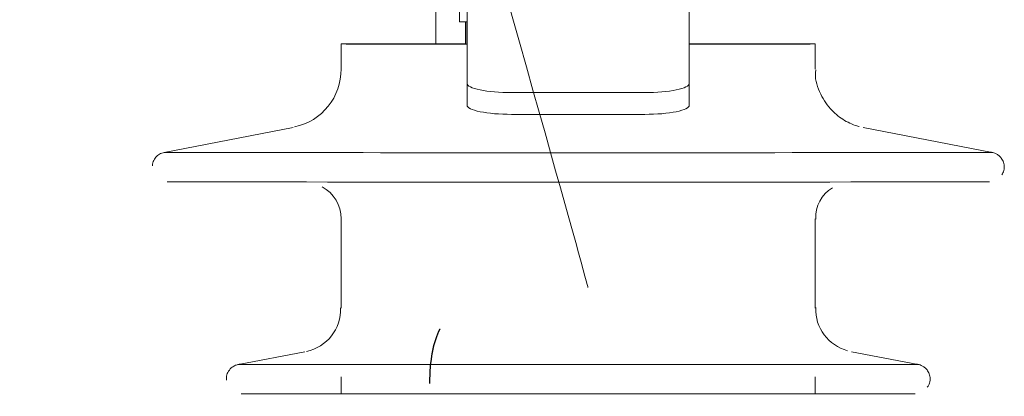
# Model space of a CAD drawing. Header units: millimetres. Extents: x -2674 to -2203, y -551 to -52.
# Tile 113 of 136: x -2285.605 to -2284.276, y -73.878 to -73.37. Entities that reach past the tile are written whole.
import ezdxf
from ezdxf.lldxf.tags import DXFTag

# ---------------------------------------------------------------- set-up
doc = ezdxf.new("R2010")
doc.units = ezdxf.units.MM
doc.layers.add('layer 1', color=7, linetype='Continuous')
tags = doc.linetypes.add('New Line13', pattern=[28.3, 19, -3.1, 3.1, -3.1]).pattern_tags.tags
tags[10:11] = [DXFTag(74, 4), DXFTag(75, 0), DXFTag(340, '0'), DXFTag(46, 1.0), DXFTag(50, 0.0), DXFTag(44, 0.0), DXFTag(45, 0.0)]
tags[8:9] = [DXFTag(74, 4), DXFTag(75, 0), DXFTag(340, '0'), DXFTag(46, 1.0), DXFTag(50, 0.0), DXFTag(44, 0.0), DXFTag(45, 0.0)]
tags[6:7] = [DXFTag(74, 4), DXFTag(75, 0), DXFTag(340, '0'), DXFTag(46, 1.0), DXFTag(50, 0.0), DXFTag(44, 0.0), DXFTag(45, 0.0)]
tags[4:5] = [DXFTag(74, 4), DXFTag(75, 0), DXFTag(340, '0'), DXFTag(46, 1.0), DXFTag(50, 0.0), DXFTag(44, 0.0), DXFTag(45, 0.0)]
tags = doc.linetypes.add('New Line7', pattern=[28.3, 19, -3.1, 3.1, -3.1]).pattern_tags.tags
tags[10:11] = [DXFTag(74, 4), DXFTag(75, 0), DXFTag(340, '0'), DXFTag(46, 1.0), DXFTag(50, 0.0), DXFTag(44, 0.0), DXFTag(45, 0.0)]
tags[8:9] = [DXFTag(74, 4), DXFTag(75, 0), DXFTag(340, '0'), DXFTag(46, 1.0), DXFTag(50, 0.0), DXFTag(44, 0.0), DXFTag(45, 0.0)]
tags[6:7] = [DXFTag(74, 4), DXFTag(75, 0), DXFTag(340, '0'), DXFTag(46, 1.0), DXFTag(50, 0.0), DXFTag(44, 0.0), DXFTag(45, 0.0)]
tags[4:5] = [DXFTag(74, 4), DXFTag(75, 0), DXFTag(340, '0'), DXFTag(46, 1.0), DXFTag(50, 0.0), DXFTag(44, 0.0), DXFTag(45, 0.0)]

msp = doc.modelspace()

# ---------------------------------------------------------------- linework, layer by layer
at = {"layer": 'layer 1', "linetype": 'New Line7', "lineweight": 9}
msp.add_open_spline([(-2290.8043, -52.68), (-2290.8043, -52.68), (-2290.8043, -52.68), (-2290.8043, -52.68), (-2290.8043, -52.68), (-2290.8043, -52.68), (-2284.8309, -73.7307), (-2284.8379, -73.7307), (-2284.8379, -73.7307), (-2284.8379, -73.7307), (-2284.838, -73.7307), (-2284.838, -73.7307)], degree=3, knots=[0, 0, 0, 0, 0.25, 0.25, 0.25, 0.25, 0.5, 0.5, 0.5, 0.5, 1, 1, 1, 1], dxfattribs=at)
at = {"layer": 'layer 1', "linetype": 'New Line13', "lineweight": 9}
msp.add_open_spline([(-2284.5439, -71.8982), (-2284.5439, -71.8888), (-2284.5439, -71.8794), (-2284.5439, -71.87), (-2284.5439, -71.87), (-2284.5439, -69.9598), (-2285.3508, -70.2101), (-2285.8153, -71.7946), (-2285.8153, -71.7946), (-2286.513, -74.175), (-2286.4379, -79.5665), (-2286.2639, -82.8158), (-2286.2639, -82.8158), (-2286.1564, -84.824), (-2286.0111, -86.0139), (-2286.0111, -88.5338), (-2286.0111, -88.5338), (-2286.0111, -88.5391), (-2286.0111, -88.5445), (-2286.0111, -88.5498), (-2286.0111, -88.5498), (-2286.0111, -92.7162), (-2286.18, -96.4901), (-2286.18, -100.6565), (-2286.18, -100.6565), (-2286.18, -100.6582), (-2286.18, -100.6599), (-2286.18, -100.6615)], degree=3, knots=[0, 0, 0, 0, 0.125, 0.125, 0.125, 0.125, 0.25, 0.25, 0.25, 0.25, 0.375, 0.375, 0.375, 0.375, 0.5, 0.5, 0.5, 0.5, 0.625, 0.625, 0.625, 0.625, 0.75, 0.75, 0.75, 0.75, 1, 1, 1, 1], dxfattribs=at)
at = {"layer": 'layer 1', "lineweight": 9}
for points, knots in [([(-2284.4742, -71.879), (-2284.4765, -71.7196), (-2284.4792, -71.585), (-2284.4882, -71.4581), (-2284.4882, -71.4581), (-2284.4964, -71.3426), (-2284.5097, -71.2336), (-2284.5265, -71.1361), (-2284.5265, -71.1361), (-2284.5411, -71.0513), (-2284.5582, -70.9752), (-2284.5781, -70.9069), (-2284.5781, -70.9069), (-2284.5908, -70.8631), (-2284.6046, -70.8224), (-2284.6195, -70.785), (-2284.6195, -70.785), (-2284.6321, -70.7533), (-2284.6454, -70.7239), (-2284.6595, -70.6967), (-2284.6595, -70.6967), (-2284.6714, -70.6737), (-2284.6838, -70.6523), (-2284.6971, -70.6322), (-2284.6971, -70.6322), (-2284.7121, -70.6095), (-2284.7281, -70.5883), (-2284.7451, -70.5693), (-2284.7451, -70.5693), (-2284.7727, -70.5385), (-2284.8027, -70.5132), (-2284.834, -70.4943), (-2284.834, -70.4943), (-2284.8673, -70.4742), (-2284.9019, -70.4614), (-2284.9367, -70.4553), (-2284.9367, -70.4553), (-2284.9703, -70.4493), (-2285.0042, -70.4496), (-2285.0382, -70.4555), (-2285.0382, -70.4555), (-2285.0699, -70.461), (-2285.1017, -70.4713), (-2285.1337, -70.4864), (-2285.1337, -70.4864), (-2285.1607, -70.4991), (-2285.1879, -70.5153), (-2285.2144, -70.5343), (-2285.2144, -70.5343), (-2285.2388, -70.5517), (-2285.2627, -70.5716), (-2285.2864, -70.5936), (-2285.2864, -70.5936), (-2285.3149, -70.6203), (-2285.3431, -70.6504), (-2285.371, -70.6836), (-2285.371, -70.6836), (-2285.4037, -70.7226), (-2285.436, -70.766), (-2285.468, -70.814), (-2285.468, -70.814), (-2285.5001, -70.8621), (-2285.532, -70.9148), (-2285.5633, -70.972), (-2285.5633, -70.972), (-2285.5934, -71.0268), (-2285.6231, -71.0857), (-2285.6522, -71.1486), (-2285.6522, -71.1486), (-2285.6801, -71.2088), (-2285.7074, -71.2726), (-2285.7342, -71.3402), (-2285.7342, -71.3402), (-2285.7605, -71.4066), (-2285.7863, -71.4766), (-2285.8114, -71.5502), (-2285.8114, -71.5502), (-2285.8613, -71.6968), (-2285.9084, -71.8579), (-2285.9521, -72.0324), (-2285.9521, -72.0324), (-2285.9956, -72.2061), (-2286.0358, -72.393), (-2286.0728, -72.5912), (-2286.0728, -72.5912), (-2286.1098, -72.7894), (-2286.1436, -72.9988), (-2286.1743, -73.2172), (-2286.1743, -73.2172), (-2286.2051, -73.4358), (-2286.2327, -73.6634), (-2286.2575, -73.8979), (-2286.2575, -73.8979), (-2286.2824, -74.1329), (-2286.3044, -74.3749), (-2286.3239, -74.6221), (-2286.3239, -74.6221), (-2286.3434, -74.8705), (-2286.3603, -75.1242), (-2286.3749, -75.3815), (-2286.3749, -75.3815), (-2286.3814, -75.4964), (-2286.3874, -75.6121), (-2286.393, -75.7284), (-2286.393, -75.7284), (-2286.3988, -75.849), (-2286.4041, -75.9703), (-2286.409, -76.0922), (-2286.409, -76.0922), (-2286.414, -76.2184), (-2286.4185, -76.3452), (-2286.4226, -76.4725), (-2286.4226, -76.4725), (-2286.4266, -76.5943), (-2286.43, -76.7165), (-2286.4331, -76.8391), (-2286.4331, -76.8391), (-2286.4358, -76.9425), (-2286.4381, -77.0462), (-2286.4401, -77.1501), (-2286.4401, -77.1501), (-2286.4418, -77.2348), (-2286.4433, -77.3196), (-2286.4446, -77.4044), (-2286.4446, -77.4044), (-2286.446, -77.4926), (-2286.4472, -77.5809), (-2286.4482, -77.6692), (-2286.4482, -77.6692), (-2286.4496, -77.797), (-2286.4507, -77.9249), (-2286.4514, -78.0529), (-2286.4514, -78.0529), (-2286.4522, -78.2033), (-2286.4525, -78.3538), (-2286.4524, -78.5041), (-2286.4524, -78.5041), (-2286.4523, -78.6525), (-2286.4517, -78.8007), (-2286.4507, -78.9486), (-2286.4507, -78.9486), (-2286.4497, -79.0906), (-2286.4483, -79.2322), (-2286.4466, -79.3734), (-2286.4466, -79.3734), (-2286.445, -79.5088), (-2286.443, -79.6438), (-2286.4406, -79.7783), (-2286.4406, -79.7783), (-2286.4383, -79.9112), (-2286.4357, -80.0436), (-2286.4328, -80.1754), (-2286.4328, -80.1754), (-2286.4271, -80.4386), (-2286.4201, -80.6991), (-2286.4121, -80.9553), (-2286.4121, -80.9553), (-2286.4042, -81.2112), (-2286.3952, -81.4629), (-2286.3855, -81.7088), (-2286.3855, -81.7088), (-2286.3757, -81.9543), (-2286.3651, -82.1941), (-2286.3539, -82.4257), (-2286.3539, -82.4257), (-2286.3427, -82.657), (-2286.3308, -82.8802), (-2286.3186, -83.0945), (-2286.3186, -83.0945), (-2286.3063, -83.3092), (-2286.2937, -83.515), (-2286.2809, -83.7151), (-2286.2809, -83.7151), (-2286.2682, -83.9158), (-2286.2553, -84.1108), (-2286.2424, -84.3036), (-2286.2424, -84.3036), (-2286.2296, -84.4965), (-2286.2169, -84.6873), (-2286.2044, -84.8797), (-2286.2044, -84.8797), (-2286.192, -85.0714), (-2286.1799, -85.2647), (-2286.1683, -85.4642), (-2286.1683, -85.4642), (-2286.1569, -85.6618), (-2286.1459, -85.8654), (-2286.1359, -86.0788), (-2286.1359, -86.0788), (-2286.1285, -86.2367), (-2286.1215, -86.4), (-2286.1153, -86.5696), (-2286.1153, -86.5696), (-2286.1091, -86.7379), (-2286.1035, -86.9125), (-2286.0988, -87.0929), (-2286.0988, -87.0929), (-2286.0948, -87.2472), (-2286.0914, -87.4058), (-2286.0887, -87.5676), (-2286.0887, -87.5676), (-2286.086, -87.7324), (-2286.084, -87.9005), (-2286.0827, -88.07), (-2286.0827, -88.07), (-2286.0814, -88.2461), (-2286.081, -88.4238), (-2286.081, -88.6012), (-2286.081, -88.6012), (-2286.081, -88.7778), (-2286.0814, -88.9542), (-2286.0821, -89.1303), (-2286.0821, -89.1303), (-2286.0827, -89.3042), (-2286.0836, -89.4778), (-2286.0848, -89.6508), (-2286.0848, -89.6508), (-2286.0859, -89.8226), (-2286.0873, -89.9939), (-2286.0889, -90.1644), (-2286.0889, -90.1644), (-2286.0905, -90.3345), (-2286.0923, -90.5038), (-2286.0943, -90.6724), (-2286.0943, -90.6724), (-2286.0985, -91.0251), (-2286.1036, -91.3745), (-2286.1091, -91.7207), (-2286.1091, -91.7207), (-2286.1147, -92.0673), (-2286.1209, -92.4107), (-2286.1274, -92.7518), (-2286.1274, -92.7518), (-2286.134, -93.0931), (-2286.1409, -93.4321), (-2286.1479, -93.7699), (-2286.1479, -93.7699), (-2286.155, -94.1078), (-2286.1622, -94.4446), (-2286.1693, -94.7816), (-2286.1693, -94.7816), (-2286.1765, -95.1184), (-2286.1836, -95.4554), (-2286.1905, -95.794), (-2286.1905, -95.794), (-2286.1956, -96.0421), (-2286.2005, -96.2909), (-2286.2052, -96.5411), (-2286.2052, -96.5411), (-2286.21, -96.791), (-2286.2145, -97.0421), (-2286.2187, -97.295), (-2286.2187, -97.295), (-2286.2229, -97.5429), (-2286.2268, -97.7925), (-2286.2303, -98.0438), (-2286.2303, -98.0438), (-2286.2317, -98.1397), (-2286.233, -98.236), (-2286.2342, -98.3325), (-2286.2342, -98.3325), (-2286.2354, -98.4306), (-2286.2366, -98.529), (-2286.2378, -98.6278), (-2286.2378, -98.6278), (-2286.2392, -98.7511), (-2286.2405, -98.8748), (-2286.2417, -98.9987), (-2286.2417, -98.9987), (-2286.2432, -99.1516), (-2286.2444, -99.3047), (-2286.2456, -99.4599), (-2286.2456, -99.4599), (-2286.2469, -99.6449), (-2286.248, -99.8328), (-2286.2487, -100.0133), (-2286.2487, -100.0133), (-2286.2493, -100.1748), (-2286.2496, -100.3303), (-2286.2498, -100.5015)], [0, 0, 0, 0, 0.014085, 0.014085, 0.014085, 0.014085, 0.028169, 0.028169, 0.028169, 0.028169, 0.042254, 0.042254, 0.042254, 0.042254, 0.056338, 0.056338, 0.056338, 0.056338, 0.070423, 0.070423, 0.070423, 0.070423, 0.084507, 0.084507, 0.084507, 0.084507, 0.098592, 0.098592, 0.098592, 0.098592, 0.112676, 0.112676, 0.112676, 0.112676, 0.126761, 0.126761, 0.126761, 0.126761, 0.140845, 0.140845, 0.140845, 0.140845, 0.15493, 0.15493, 0.15493, 0.15493, 0.169014, 0.169014, 0.169014, 0.169014, 0.183099, 0.183099, 0.183099, 0.183099, 0.197183, 0.197183, 0.197183, 0.197183, 0.211268, 0.211268, 0.211268, 0.211268, 0.225352, 0.225352, 0.225352, 0.225352, 0.239437, 0.239437, 0.239437, 0.239437, 0.253521, 0.253521, 0.253521, 0.253521, 0.267606, 0.267606, 0.267606, 0.267606, 0.28169, 0.28169, 0.28169, 0.28169, 0.295775, 0.295775, 0.295775, 0.295775, 0.309859, 0.309859, 0.309859, 0.309859, 0.323944, 0.323944, 0.323944, 0.323944, 0.338028, 0.338028, 0.338028, 0.338028, 0.352113, 0.352113, 0.352113, 0.352113, 0.366197, 0.366197, 0.366197, 0.366197, 0.380282, 0.380282, 0.380282, 0.380282, 0.394366, 0.394366, 0.394366, 0.394366, 0.408451, 0.408451, 0.408451, 0.408451, 0.422535, 0.422535, 0.422535, 0.422535, 0.43662, 0.43662, 0.43662, 0.43662, 0.450704, 0.450704, 0.450704, 0.450704, 0.464789, 0.464789, 0.464789, 0.464789, 0.478873, 0.478873, 0.478873, 0.478873, 0.492958, 0.492958, 0.492958, 0.492958, 0.507042, 0.507042, 0.507042, 0.507042, 0.521127, 0.521127, 0.521127, 0.521127, 0.535211, 0.535211, 0.535211, 0.535211, 0.549296, 0.549296, 0.549296, 0.549296, 0.56338, 0.56338, 0.56338, 0.56338, 0.577465, 0.577465, 0.577465, 0.577465, 0.591549, 0.591549, 0.591549, 0.591549, 0.605634, 0.605634, 0.605634, 0.605634, 0.619718, 0.619718, 0.619718, 0.619718, 0.633803, 0.633803, 0.633803, 0.633803, 0.647887, 0.647887, 0.647887, 0.647887, 0.661972, 0.661972, 0.661972, 0.661972, 0.676056, 0.676056, 0.676056, 0.676056, 0.690141, 0.690141, 0.690141, 0.690141, 0.704225, 0.704225, 0.704225, 0.704225, 0.71831, 0.71831, 0.71831, 0.71831, 0.732394, 0.732394, 0.732394, 0.732394, 0.746479, 0.746479, 0.746479, 0.746479, 0.760563, 0.760563, 0.760563, 0.760563, 0.774648, 0.774648, 0.774648, 0.774648, 0.788732, 0.788732, 0.788732, 0.788732, 0.802817, 0.802817, 0.802817, 0.802817, 0.816901, 0.816901, 0.816901, 0.816901, 0.830986, 0.830986, 0.830986, 0.830986, 0.84507, 0.84507, 0.84507, 0.84507, 0.859155, 0.859155, 0.859155, 0.859155, 0.873239, 0.873239, 0.873239, 0.873239, 0.887324, 0.887324, 0.887324, 0.887324, 0.901408, 0.901408, 0.901408, 0.901408, 0.915493, 0.915493, 0.915493, 0.915493, 0.929577, 0.929577, 0.929577, 0.929577, 0.943662, 0.943662, 0.943662, 0.943662, 0.957746, 0.957746, 0.957746, 0.957746, 0.971831, 0.971831, 0.971831, 0.971831, 1, 1, 1, 1]), ([(-2286.1099, -100.5015), (-2286.1097, -100.3506), (-2286.1094, -100.2125), (-2286.1089, -100.0693), (-2286.1089, -100.0693), (-2286.1084, -99.9019), (-2286.1074, -99.7273), (-2286.1063, -99.5554), (-2286.1063, -99.5554), (-2286.1053, -99.4083), (-2286.1041, -99.2631), (-2286.1028, -99.1179), (-2286.1028, -99.1179), (-2286.1017, -98.9968), (-2286.1005, -98.8758), (-2286.0992, -98.7552), (-2286.0992, -98.7552), (-2286.0982, -98.6585), (-2286.0971, -98.562), (-2286.0959, -98.4658), (-2286.0959, -98.4658), (-2286.0948, -98.3789), (-2286.0937, -98.2921), (-2286.0926, -98.2055), (-2286.0926, -98.2055), (-2286.0898, -97.9965), (-2286.0867, -97.7888), (-2286.0835, -97.5822), (-2286.0835, -97.5822), (-2286.0801, -97.3698), (-2286.0765, -97.1587), (-2286.0728, -96.9486), (-2286.0728, -96.9486), (-2286.066, -96.5723), (-2286.0588, -96.1993), (-2286.0512, -95.8282), (-2286.0512, -95.8282), (-2286.0437, -95.457), (-2286.0359, -95.0878), (-2286.028, -94.7188), (-2286.028, -94.7188), (-2286.021, -94.3894), (-2286.014, -94.0602), (-2286.0071, -93.7298), (-2286.0071, -93.7298), (-2286.0002, -93.3998), (-2285.9935, -93.0687), (-2285.9872, -92.7353), (-2285.9872, -92.7353), (-2285.9808, -92.4025), (-2285.9748, -92.0675), (-2285.9693, -91.7294), (-2285.9693, -91.7294), (-2285.9639, -91.3921), (-2285.959, -91.0517), (-2285.9548, -90.7081), (-2285.9548, -90.7081), (-2285.9525, -90.5131), (-2285.9504, -90.3171), (-2285.9486, -90.1202), (-2285.9486, -90.1202), (-2285.9467, -89.9222), (-2285.9452, -89.7234), (-2285.944, -89.5238), (-2285.944, -89.5238), (-2285.9429, -89.3221), (-2285.942, -89.1196), (-2285.9415, -88.9168), (-2285.9415, -88.9168), (-2285.941, -88.7094), (-2285.9407, -88.5016), (-2285.9415, -88.2945), (-2285.9415, -88.2945), (-2285.9423, -88.0925), (-2285.9441, -87.8912), (-2285.9468, -87.6939), (-2285.9468, -87.6939), (-2285.9496, -87.5018), (-2285.9533, -87.3135), (-2285.9579, -87.1311), (-2285.9579, -87.1311), (-2285.9624, -86.9486), (-2285.9679, -86.7719), (-2285.9741, -86.6015), (-2285.9741, -86.6015), (-2285.9803, -86.4301), (-2285.9872, -86.265), (-2285.9946, -86.1055), (-2285.9946, -86.1055), (-2286.0045, -85.8905), (-2286.0154, -85.6855), (-2286.0269, -85.4867), (-2286.0269, -85.4867), (-2286.0384, -85.2867), (-2286.0504, -85.0931), (-2286.0628, -84.9014), (-2286.0628, -84.9014), (-2286.0751, -84.7095), (-2286.0878, -84.5196), (-2286.1006, -84.3277), (-2286.1006, -84.3277), (-2286.1133, -84.1366), (-2286.1261, -83.9435), (-2286.1388, -83.745), (-2286.1388, -83.745), (-2286.1514, -83.5476), (-2286.164, -83.3447), (-2286.1762, -83.1334), (-2286.1762, -83.1334), (-2286.1883, -82.9228), (-2286.2001, -82.7039), (-2286.2113, -82.4767), (-2286.2113, -82.4767), (-2286.2225, -82.2493), (-2286.2331, -82.0138), (-2286.2429, -81.7724), (-2286.2429, -81.7724), (-2286.2527, -81.5306), (-2286.2617, -81.283), (-2286.2697, -81.0311), (-2286.2697, -81.0311), (-2286.2778, -80.7788), (-2286.2849, -80.5222), (-2286.2909, -80.2627), (-2286.2909, -80.2627), (-2286.2939, -80.1329), (-2286.2966, -80.0023), (-2286.299, -79.8711), (-2286.299, -79.8711), (-2286.3014, -79.7393), (-2286.3036, -79.607), (-2286.3054, -79.4741), (-2286.3054, -79.4741), (-2286.3072, -79.3363), (-2286.3087, -79.1979), (-2286.3099, -79.0592), (-2286.3099, -79.0592), (-2286.3111, -78.9147), (-2286.3119, -78.7697), (-2286.3123, -78.6246), (-2286.3123, -78.6246), (-2286.3126, -78.4744), (-2286.3126, -78.324), (-2286.312, -78.1735), (-2286.312, -78.1735), (-2286.3115, -78.0394), (-2286.3106, -77.9052), (-2286.3093, -77.7711), (-2286.3093, -77.7711), (-2286.3084, -77.6769), (-2286.3072, -77.5827), (-2286.3059, -77.4886), (-2286.3059, -77.4886), (-2286.3047, -77.4073), (-2286.3034, -77.3261), (-2286.302, -77.2449), (-2286.302, -77.2449), (-2286.3002, -77.1477), (-2286.2982, -77.0506), (-2286.2959, -76.9537), (-2286.2959, -76.9537), (-2286.2932, -76.8374), (-2286.2902, -76.7214), (-2286.2867, -76.6057), (-2286.2867, -76.6057), (-2286.2829, -76.4773), (-2286.2787, -76.3493), (-2286.2739, -76.2219), (-2286.2739, -76.2219), (-2286.2693, -76.0982), (-2286.2642, -75.9749), (-2286.2586, -75.8523), (-2286.2586, -75.8523), (-2286.2533, -75.7341), (-2286.2475, -75.6164), (-2286.2412, -75.4995), (-2286.2412, -75.4995), (-2286.2272, -75.2396), (-2286.2109, -74.9833), (-2286.1919, -74.7321), (-2286.1919, -74.7321), (-2286.1732, -74.4833), (-2286.1519, -74.2395), (-2286.1277, -74.0026), (-2286.1277, -74.0026), (-2286.1036, -73.7661), (-2286.0766, -73.5365), (-2286.0466, -73.3159), (-2286.0466, -73.3159), (-2286.0167, -73.0956), (-2285.9837, -72.8842), (-2285.9475, -72.684), (-2285.9475, -72.684), (-2285.9114, -72.4842), (-2285.8721, -72.2955), (-2285.8297, -72.1205), (-2285.8297, -72.1205), (-2285.787, -71.945), (-2285.7412, -71.7832), (-2285.6929, -71.637), (-2285.6929, -71.637), (-2285.6686, -71.5635), (-2285.6437, -71.4939), (-2285.6183, -71.4281), (-2285.6183, -71.4281), (-2285.5926, -71.3614), (-2285.5664, -71.2985), (-2285.5399, -71.2396), (-2285.5399, -71.2396), (-2285.5122, -71.1782), (-2285.4843, -71.1211), (-2285.4562, -71.0682), (-2285.4562, -71.0682), (-2285.427, -71.0131), (-2285.3976, -70.9627), (-2285.3681, -70.9169), (-2285.3681, -70.9169), (-2285.3383, -70.8704), (-2285.3085, -70.8287), (-2285.2791, -70.7921), (-2285.2791, -70.7921), (-2285.2536, -70.7603), (-2285.2284, -70.7324), (-2285.2038, -70.7083), (-2285.2038, -70.7083), (-2285.1837, -70.6885), (-2285.1639, -70.6713), (-2285.145, -70.6568), (-2285.145, -70.6568), (-2285.1252, -70.6417), (-2285.1063, -70.6294), (-2285.0879, -70.6196), (-2285.0879, -70.6196), (-2285.0659, -70.608), (-2285.0445, -70.5998), (-2285.0238, -70.5952), (-2285.0238, -70.5952), (-2285.0015, -70.5903), (-2284.98, -70.5897), (-2284.9598, -70.5931), (-2284.9598, -70.5931), (-2284.9388, -70.5967), (-2284.9192, -70.6048), (-2284.9003, -70.617), (-2284.9003, -70.617), (-2284.8822, -70.6288), (-2284.8648, -70.6443), (-2284.8469, -70.6651), (-2284.8469, -70.6651), (-2284.8358, -70.678), (-2284.8245, -70.6929), (-2284.813, -70.7105), (-2284.813, -70.7105), (-2284.8029, -70.726), (-2284.7927, -70.7437), (-2284.7826, -70.7631), (-2284.7826, -70.7631), (-2284.7708, -70.786), (-2284.7594, -70.8114), (-2284.7484, -70.8393), (-2284.7484, -70.8393), (-2284.7354, -70.8723), (-2284.7231, -70.9087), (-2284.7116, -70.9487), (-2284.7116, -70.9487), (-2284.6983, -70.9946), (-2284.6861, -71.0453), (-2284.6753, -71.1003), (-2284.6753, -71.1003), (-2284.6632, -71.1618), (-2284.6527, -71.2287), (-2284.6439, -71.302), (-2284.6439, -71.302), (-2284.6341, -71.3831), (-2284.6263, -71.4719), (-2284.6217, -71.564), (-2284.6217, -71.564), (-2284.6176, -71.6434), (-2284.6159, -71.7252), (-2284.6148, -71.8174)], [0, 0, 0, 0, 0.014085, 0.014085, 0.014085, 0.014085, 0.028169, 0.028169, 0.028169, 0.028169, 0.042254, 0.042254, 0.042254, 0.042254, 0.056338, 0.056338, 0.056338, 0.056338, 0.070423, 0.070423, 0.070423, 0.070423, 0.084507, 0.084507, 0.084507, 0.084507, 0.098592, 0.098592, 0.098592, 0.098592, 0.112676, 0.112676, 0.112676, 0.112676, 0.126761, 0.126761, 0.126761, 0.126761, 0.140845, 0.140845, 0.140845, 0.140845, 0.15493, 0.15493, 0.15493, 0.15493, 0.169014, 0.169014, 0.169014, 0.169014, 0.183099, 0.183099, 0.183099, 0.183099, 0.197183, 0.197183, 0.197183, 0.197183, 0.211268, 0.211268, 0.211268, 0.211268, 0.225352, 0.225352, 0.225352, 0.225352, 0.239437, 0.239437, 0.239437, 0.239437, 0.253521, 0.253521, 0.253521, 0.253521, 0.267606, 0.267606, 0.267606, 0.267606, 0.28169, 0.28169, 0.28169, 0.28169, 0.295775, 0.295775, 0.295775, 0.295775, 0.309859, 0.309859, 0.309859, 0.309859, 0.323944, 0.323944, 0.323944, 0.323944, 0.338028, 0.338028, 0.338028, 0.338028, 0.352113, 0.352113, 0.352113, 0.352113, 0.366197, 0.366197, 0.366197, 0.366197, 0.380282, 0.380282, 0.380282, 0.380282, 0.394366, 0.394366, 0.394366, 0.394366, 0.408451, 0.408451, 0.408451, 0.408451, 0.422535, 0.422535, 0.422535, 0.422535, 0.43662, 0.43662, 0.43662, 0.43662, 0.450704, 0.450704, 0.450704, 0.450704, 0.464789, 0.464789, 0.464789, 0.464789, 0.478873, 0.478873, 0.478873, 0.478873, 0.492958, 0.492958, 0.492958, 0.492958, 0.507042, 0.507042, 0.507042, 0.507042, 0.521127, 0.521127, 0.521127, 0.521127, 0.535211, 0.535211, 0.535211, 0.535211, 0.549296, 0.549296, 0.549296, 0.549296, 0.56338, 0.56338, 0.56338, 0.56338, 0.577465, 0.577465, 0.577465, 0.577465, 0.591549, 0.591549, 0.591549, 0.591549, 0.605634, 0.605634, 0.605634, 0.605634, 0.619718, 0.619718, 0.619718, 0.619718, 0.633803, 0.633803, 0.633803, 0.633803, 0.647887, 0.647887, 0.647887, 0.647887, 0.661972, 0.661972, 0.661972, 0.661972, 0.676056, 0.676056, 0.676056, 0.676056, 0.690141, 0.690141, 0.690141, 0.690141, 0.704225, 0.704225, 0.704225, 0.704225, 0.71831, 0.71831, 0.71831, 0.71831, 0.732394, 0.732394, 0.732394, 0.732394, 0.746479, 0.746479, 0.746479, 0.746479, 0.760563, 0.760563, 0.760563, 0.760563, 0.774648, 0.774648, 0.774648, 0.774648, 0.788732, 0.788732, 0.788732, 0.788732, 0.802817, 0.802817, 0.802817, 0.802817, 0.816901, 0.816901, 0.816901, 0.816901, 0.830986, 0.830986, 0.830986, 0.830986, 0.84507, 0.84507, 0.84507, 0.84507, 0.859155, 0.859155, 0.859155, 0.859155, 0.873239, 0.873239, 0.873239, 0.873239, 0.887324, 0.887324, 0.887324, 0.887324, 0.901408, 0.901408, 0.901408, 0.901408, 0.915493, 0.915493, 0.915493, 0.915493, 0.929577, 0.929577, 0.929577, 0.929577, 0.943662, 0.943662, 0.943662, 0.943662, 0.957746, 0.957746, 0.957746, 0.957746, 0.971831, 0.971831, 0.971831, 0.971831, 1, 1, 1, 1]), ([(-2285.0029, -73.4022), (-2285.0976, -73.4022), (-2285.1561, -73.4023), (-2285.1561, -73.4023), (-2285.1561, -73.4023), (-2285.1561, -73.4024), (-2285.0976, -73.4024), (-2285.0029, -73.4025)], [0, 0, 0, 0, 0.333333, 0.333333, 0.333333, 0.333333, 1, 1, 1, 1]), ([(-2284.7011, -73.4025), (-2284.5964, -73.4025), (-2284.5311, -73.4024), (-2284.5311, -73.4023), (-2284.5311, -73.4023), (-2284.5311, -73.4023), (-2284.5964, -73.4022), (-2284.7011, -73.4022)], [0, 0, 0, 0, 0.333333, 0.333333, 0.333333, 0.333333, 1, 1, 1, 1]), ([(-2284.4717, -73.5136), (-2284.472, -73.5135), (-2284.4722, -73.5135), (-2284.4724, -73.5135), (-2284.4724, -73.5135), (-2284.4788, -73.5121), (-2284.4854, -73.509), (-2284.4914, -73.5054), (-2284.4914, -73.5054), (-2284.4977, -73.5017), (-2284.5034, -73.4973), (-2284.5083, -73.4922), (-2284.5083, -73.4922), (-2284.5145, -73.4858), (-2284.5195, -73.4783), (-2284.5236, -73.47), (-2284.5236, -73.47), (-2284.528, -73.4612), (-2284.5314, -73.4514), (-2284.5308, -73.4423), (-2284.5308, -73.4423), (-2284.5307, -73.4406), (-2284.5305, -73.439), (-2284.5302, -73.437)], [0, 0, 0, 0, 0.142857, 0.142857, 0.142857, 0.142857, 0.285714, 0.285714, 0.285714, 0.285714, 0.428571, 0.428571, 0.428571, 0.428571, 0.571429, 0.571429, 0.571429, 0.571429, 0.714286, 0.714286, 0.714286, 0.714286, 1, 1, 1, 1]), ([(-2285.0011, -73.4555), (-2285.0011, -73.4588), (-2284.9947, -73.462), (-2284.9835, -73.4643), (-2284.9835, -73.4643), (-2284.9722, -73.4667), (-2284.957, -73.468), (-2284.9411, -73.468)], [0, 0, 0, 0, 0.333333, 0.333333, 0.333333, 0.333333, 1, 1, 1, 1]), ([(-2284.7611, -73.468), (-2284.7451, -73.468), (-2284.7299, -73.4667), (-2284.7186, -73.4643), (-2284.7186, -73.4643), (-2284.7074, -73.462), (-2284.7011, -73.4588), (-2284.7011, -73.4555)], [0, 0, 0, 0, 0.333333, 0.333333, 0.333333, 0.333333, 1, 1, 1, 1]), ([(-2285.0011, -73.4848), (-2285.0011, -73.4882), (-2284.9947, -73.4913), (-2284.9835, -73.4937), (-2284.9835, -73.4937), (-2284.9722, -73.496), (-2284.957, -73.4973), (-2284.9411, -73.4973)], [0, 0, 0, 0, 0.333333, 0.333333, 0.333333, 0.333333, 1, 1, 1, 1]), ([(-2284.7611, -73.4973), (-2284.7451, -73.4973), (-2284.7299, -73.496), (-2284.7186, -73.4937), (-2284.7186, -73.4937), (-2284.7074, -73.4913), (-2284.7011, -73.4882), (-2284.7011, -73.4848)], [0, 0, 0, 0, 0.333333, 0.333333, 0.333333, 0.333333, 1, 1, 1, 1]), ([(-2285.4099, -73.5487), (-2285.4109, -73.5489), (-2285.4121, -73.5492), (-2285.4132, -73.5496), (-2285.4132, -73.5496), (-2285.4153, -73.5504), (-2285.4172, -73.5515), (-2285.4188, -73.5528), (-2285.4188, -73.5528), (-2285.4205, -73.5542), (-2285.4219, -73.5559), (-2285.4231, -73.5578), (-2285.4231, -73.5578), (-2285.4244, -73.5598), (-2285.4255, -73.562), (-2285.4257, -73.5643), (-2285.4257, -73.5643), (-2285.4258, -73.5651), (-2285.4258, -73.5658), (-2285.4258, -73.5667)], [0, 0, 0, 0, 0.166667, 0.166667, 0.166667, 0.166667, 0.333333, 0.333333, 0.333333, 0.333333, 0.5, 0.5, 0.5, 0.5, 0.666667, 0.666667, 0.666667, 0.666667, 1, 1, 1, 1]), ([(-2285.41, -73.5487), (-2285.41, -73.5489), (-2285.1602, -73.549), (-2284.8519, -73.549), (-2284.8519, -73.549), (-2284.5436, -73.549), (-2284.2931, -73.5489), (-2284.2922, -73.5487)], [0, 0, 0, 0, 0.333333, 0.333333, 0.333333, 0.333333, 1, 1, 1, 1]), ([(-2284.2793, -73.5788), (-2284.2786, -73.5779), (-2284.2781, -73.5772), (-2284.2777, -73.5764), (-2284.2777, -73.5764), (-2284.2766, -73.5744), (-2284.2761, -73.5719), (-2284.276, -73.5694), (-2284.276, -73.5694), (-2284.2759, -73.5668), (-2284.2762, -73.5642), (-2284.2771, -73.5617), (-2284.2771, -73.5617), (-2284.2777, -73.5598), (-2284.2787, -73.558), (-2284.2799, -73.5564), (-2284.2799, -73.5564), (-2284.2809, -73.5551), (-2284.2821, -73.5538), (-2284.2834, -73.5528), (-2284.2834, -73.5528), (-2284.2844, -73.5519), (-2284.2856, -73.5511), (-2284.2869, -73.5505), (-2284.2869, -73.5505), (-2284.2879, -73.55), (-2284.289, -73.5496), (-2284.2901, -73.5492), (-2284.2901, -73.5492), (-2284.2909, -73.549), (-2284.2917, -73.5488), (-2284.2924, -73.5486), (-2284.2924, -73.5486), (-2284.2929, -73.5486), (-2284.2933, -73.5485), (-2284.2936, -73.5485), (-2284.2936, -73.5485), (-2284.2938, -73.5484), (-2284.294, -73.5484), (-2284.2942, -73.5484), (-2284.2942, -73.5484), (-2284.2944, -73.5484), (-2284.2946, -73.5484), (-2284.2947, -73.5484), (-2284.2947, -73.5484), (-2284.2949, -73.5484), (-2284.295, -73.5483), (-2284.2951, -73.5483), (-2284.2951, -73.5483), (-2284.2954, -73.5483), (-2284.2956, -73.5483), (-2284.2957, -73.5483), (-2284.2957, -73.5483), (-2284.296, -73.5483), (-2284.2965, -73.5483), (-2284.2969, -73.5483)], [0, 0, 0, 0, 0.066667, 0.066667, 0.066667, 0.066667, 0.133333, 0.133333, 0.133333, 0.133333, 0.2, 0.2, 0.2, 0.2, 0.266667, 0.266667, 0.266667, 0.266667, 0.333333, 0.333333, 0.333333, 0.333333, 0.4, 0.4, 0.4, 0.4, 0.466667, 0.466667, 0.466667, 0.466667, 0.533333, 0.533333, 0.533333, 0.533333, 0.6, 0.6, 0.6, 0.6, 0.666667, 0.666667, 0.666667, 0.666667, 0.733333, 0.733333, 0.733333, 0.733333, 0.8, 0.8, 0.8, 0.8, 0.866667, 0.866667, 0.866667, 0.866667, 1, 1, 1, 1]), ([(-2285.4061, -73.5883), (-2285.4061, -73.5884), (-2285.3001, -73.5885), (-2285.1281, -73.5886), (-2285.1281, -73.5886), (-2284.956, -73.5887), (-2284.7442, -73.5887), (-2284.5725, -73.5886), (-2284.5725, -73.5886), (-2284.4007, -73.5885), (-2284.2953, -73.5884), (-2284.296, -73.5883)], [0, 0, 0, 0, 0.25, 0.25, 0.25, 0.25, 0.5, 0.5, 0.5, 0.5, 1, 1, 1, 1]), ([(-2285.3049, -73.8342), (-2285.305, -73.8342), (-2285.3056, -73.8343), (-2285.3073, -73.8344), (-2285.3073, -73.8344), (-2285.3075, -73.8344), (-2285.3076, -73.8344), (-2285.3079, -73.8344), (-2285.3079, -73.8344), (-2285.3081, -73.8344), (-2285.3084, -73.8345), (-2285.3088, -73.8345), (-2285.3088, -73.8345), (-2285.3093, -73.8346), (-2285.3099, -73.8347), (-2285.3105, -73.8348), (-2285.3105, -73.8348), (-2285.312, -73.8352), (-2285.3135, -73.8357), (-2285.3149, -73.8364), (-2285.3149, -73.8364), (-2285.3165, -73.8372), (-2285.3181, -73.8382), (-2285.3194, -73.8394), (-2285.3194, -73.8394), (-2285.3213, -73.8411), (-2285.3228, -73.8432), (-2285.324, -73.8455), (-2285.324, -73.8455), (-2285.3251, -73.8476), (-2285.3259, -73.85), (-2285.326, -73.8523), (-2285.326, -73.8523), (-2285.326, -73.8534), (-2285.3258, -73.8545), (-2285.3257, -73.8558)], [0, 0, 0, 0, 0.1, 0.1, 0.1, 0.1, 0.2, 0.2, 0.2, 0.2, 0.3, 0.3, 0.3, 0.3, 0.4, 0.4, 0.4, 0.4, 0.5, 0.5, 0.5, 0.5, 0.6, 0.6, 0.6, 0.6, 0.7, 0.7, 0.7, 0.7, 0.8, 0.8, 0.8, 0.8, 1, 1, 1, 1]), ([(-2285.3098, -73.8347), (-2285.3111, -73.8348), (-2285.2246, -73.8349), (-2285.083, -73.8349), (-2285.083, -73.8349), (-2284.9414, -73.835), (-2284.7662, -73.835), (-2284.6237, -73.8349), (-2284.6237, -73.8349), (-2284.4811, -73.8349), (-2284.3929, -73.8348), (-2284.3923, -73.8347)], [0, 0, 0, 0, 0.25, 0.25, 0.25, 0.25, 0.5, 0.5, 0.5, 0.5, 1, 1, 1, 1]), ([(-2284.3798, -73.8654), (-2284.3791, -73.8646), (-2284.3785, -73.8638), (-2284.378, -73.863), (-2284.378, -73.863), (-2284.3769, -73.8611), (-2284.3763, -73.8586), (-2284.3761, -73.8561), (-2284.3761, -73.8561), (-2284.376, -73.8537), (-2284.3761, -73.8513), (-2284.3768, -73.849), (-2284.3768, -73.849), (-2284.3773, -73.8469), (-2284.3782, -73.845), (-2284.3794, -73.8433), (-2284.3794, -73.8433), (-2284.3803, -73.8418), (-2284.3815, -73.8405), (-2284.3828, -73.8394), (-2284.3828, -73.8394), (-2284.3839, -73.8384), (-2284.385, -73.8376), (-2284.3863, -73.8369), (-2284.3863, -73.8369), (-2284.3874, -73.8363), (-2284.3885, -73.8358), (-2284.3896, -73.8354), (-2284.3896, -73.8354), (-2284.3905, -73.8351), (-2284.3914, -73.8349), (-2284.3922, -73.8347), (-2284.3922, -73.8347), (-2284.3927, -73.8346), (-2284.3932, -73.8345), (-2284.3936, -73.8345), (-2284.3936, -73.8345), (-2284.3938, -73.8344), (-2284.3941, -73.8344), (-2284.3942, -73.8344), (-2284.3942, -73.8344), (-2284.3944, -73.8344), (-2284.3946, -73.8344), (-2284.3947, -73.8344), (-2284.3947, -73.8344), (-2284.3949, -73.8344), (-2284.395, -73.8343), (-2284.3951, -73.8343), (-2284.3951, -73.8343), (-2284.3954, -73.8343), (-2284.3955, -73.8343), (-2284.3956, -73.8343), (-2284.3956, -73.8343), (-2284.3959, -73.8343), (-2284.3958, -73.8343), (-2284.3964, -73.8343), (-2284.3964, -73.8343), (-2284.3964, -73.8343), (-2284.3965, -73.8343), (-2284.3965, -73.8343)], [0, 0, 0, 0, 0.0625, 0.0625, 0.0625, 0.0625, 0.125, 0.125, 0.125, 0.125, 0.1875, 0.1875, 0.1875, 0.1875, 0.25, 0.25, 0.25, 0.25, 0.3125, 0.3125, 0.3125, 0.3125, 0.375, 0.375, 0.375, 0.375, 0.4375, 0.4375, 0.4375, 0.4375, 0.5, 0.5, 0.5, 0.5, 0.5625, 0.5625, 0.5625, 0.5625, 0.625, 0.625, 0.625, 0.625, 0.6875, 0.6875, 0.6875, 0.6875, 0.75, 0.75, 0.75, 0.75, 0.8125, 0.8125, 0.8125, 0.8125, 0.875, 0.875, 0.875, 0.875, 1, 1, 1, 1]), ([(-2285.3061, -73.8743), (-2285.3061, -73.8744), (-2285.2191, -73.8745), (-2285.078, -73.8746), (-2285.078, -73.8746), (-2284.937, -73.8746), (-2284.7633, -73.8746), (-2284.6225, -73.8746), (-2284.6225, -73.8746), (-2284.4818, -73.8745), (-2284.3954, -73.8744), (-2284.3961, -73.8743)], [0, 0, 0, 0, 0.25, 0.25, 0.25, 0.25, 0.5, 0.5, 0.5, 0.5, 1, 1, 1, 1])]:
    msp.add_open_spline(points, degree=3, knots=knots, dxfattribs=at)
for points in [[(-2285.0432, -72.8515), (-2285.0432, -72.8515), (-2285.0432, -73.4022), (-2285.0432, -73.4022)], [(-2285.0111, -73.3725), (-2285.0111, -73.3725), (-2285.0111, -73.3325), (-2285.0111, -73.3325)], [(-2285.0011, -73.3442), (-2285.0011, -73.3442), (-2285.0011, -73.4555), (-2285.0011, -73.4555)], [(-2284.7011, -73.3442), (-2284.7011, -73.3442), (-2284.7011, -73.4555), (-2284.7011, -73.4555)], [(-2285.0111, -73.3725), (-2285.0111, -73.3725), (-2285.0074, -73.3725), (-2285.0011, -73.3725)], [(-2285.0032, -73.3725), (-2285.0032, -73.3725), (-2285.0032, -73.4022), (-2285.0032, -73.4022)], [(-2285.0031, -73.3725), (-2285.0031, -73.3725), (-2285.0031, -73.4022), (-2285.0031, -73.4022)], [(-2285.0029, -73.3725), (-2285.0029, -73.3725), (-2285.0029, -73.4022), (-2285.0029, -73.4022)], [(-2285.0029, -73.4022), (-2285.1065, -73.4022), (-2285.1711, -73.4023), (-2285.1711, -73.4023)], [(-2285.1711, -73.4023), (-2285.1711, -73.4024), (-2285.1057, -73.4025), (-2285.0011, -73.4025)], [(-2285.1711, -73.4023), (-2285.1711, -73.4023), (-2285.1711, -73.4364), (-2285.1711, -73.4364)], [(-2284.5461, -73.4023), (-2284.5461, -73.4023), (-2284.6053, -73.4022), (-2284.7011, -73.4022)], [(-2284.7011, -73.4025), (-2284.6053, -73.4024), (-2284.5461, -73.4024), (-2284.5461, -73.4023)], [(-2284.5311, -73.4364), (-2284.5311, -73.4364), (-2284.5311, -73.4023), (-2284.5311, -73.4023)], [(-2285.2339, -73.5143), (-2285.197, -73.5064), (-2285.1709, -73.4737), (-2285.1711, -73.436)], [(-2285.0011, -73.4848), (-2285.0011, -73.4848), (-2285.0011, -73.4555), (-2285.0011, -73.4555)], [(-2284.7011, -73.4555), (-2284.7011, -73.4555), (-2284.7011, -73.4848), (-2284.7011, -73.4848)], [(-2284.7611, -73.468), (-2284.7611, -73.468), (-2284.9411, -73.468), (-2284.9411, -73.468)], [(-2284.7611, -73.4973), (-2284.7611, -73.4973), (-2284.9411, -73.4973), (-2284.9411, -73.4973)], [(-2285.2358, -73.5149), (-2285.2358, -73.5149), (-2285.41, -73.5487), (-2285.41, -73.5487)], [(-2284.2922, -73.5487), (-2284.2922, -73.5487), (-2284.4663, -73.5149), (-2284.4663, -73.5149)], [(-2285.1712, -73.6381), (-2285.1711, -73.6201), (-2285.1809, -73.6034), (-2285.1968, -73.5949)], [(-2284.5079, -73.5964), (-2284.5226, -73.6052), (-2284.5313, -73.6214), (-2284.5304, -73.6385)], [(-2285.1711, -73.6383), (-2285.1711, -73.6383), (-2285.1711, -73.7586), (-2285.1711, -73.7586)], [(-2284.5311, -73.7586), (-2284.5311, -73.7586), (-2284.5311, -73.6383), (-2284.5311, -73.6383)], [(-2285.218, -73.8171), (-2285.1904, -73.8114), (-2285.1709, -73.7866), (-2285.1719, -73.7585)], [(-2284.5305, -73.7581), (-2284.5314, -73.7851), (-2284.5135, -73.8091), (-2284.4874, -73.8162)], [(-2285.0518, -73.8603), (-2285.0516, -73.8288), (-2285.0469, -73.8042), (-2285.0378, -73.7865)], [(-2285.0513, -73.8603), (-2285.0511, -73.8292), (-2285.0465, -73.8047), (-2285.0375, -73.787)], [(-2285.2199, -73.8176), (-2285.2199, -73.8176), (-2285.3098, -73.8347), (-2285.3098, -73.8347)], [(-2284.3923, -73.8347), (-2284.3923, -73.8347), (-2284.4823, -73.8176), (-2284.4823, -73.8176)], [(-2285.1711, -73.8515), (-2285.1711, -73.8515), (-2285.1711, -73.8744), (-2285.1711, -73.8744)], [(-2284.5311, -73.8744), (-2284.5311, -73.8744), (-2284.5311, -73.8515), (-2284.5311, -73.8515)]]:
    msp.add_open_spline(points, degree=3, dxfattribs=at)

doc.saveas('drawing.dxf')
